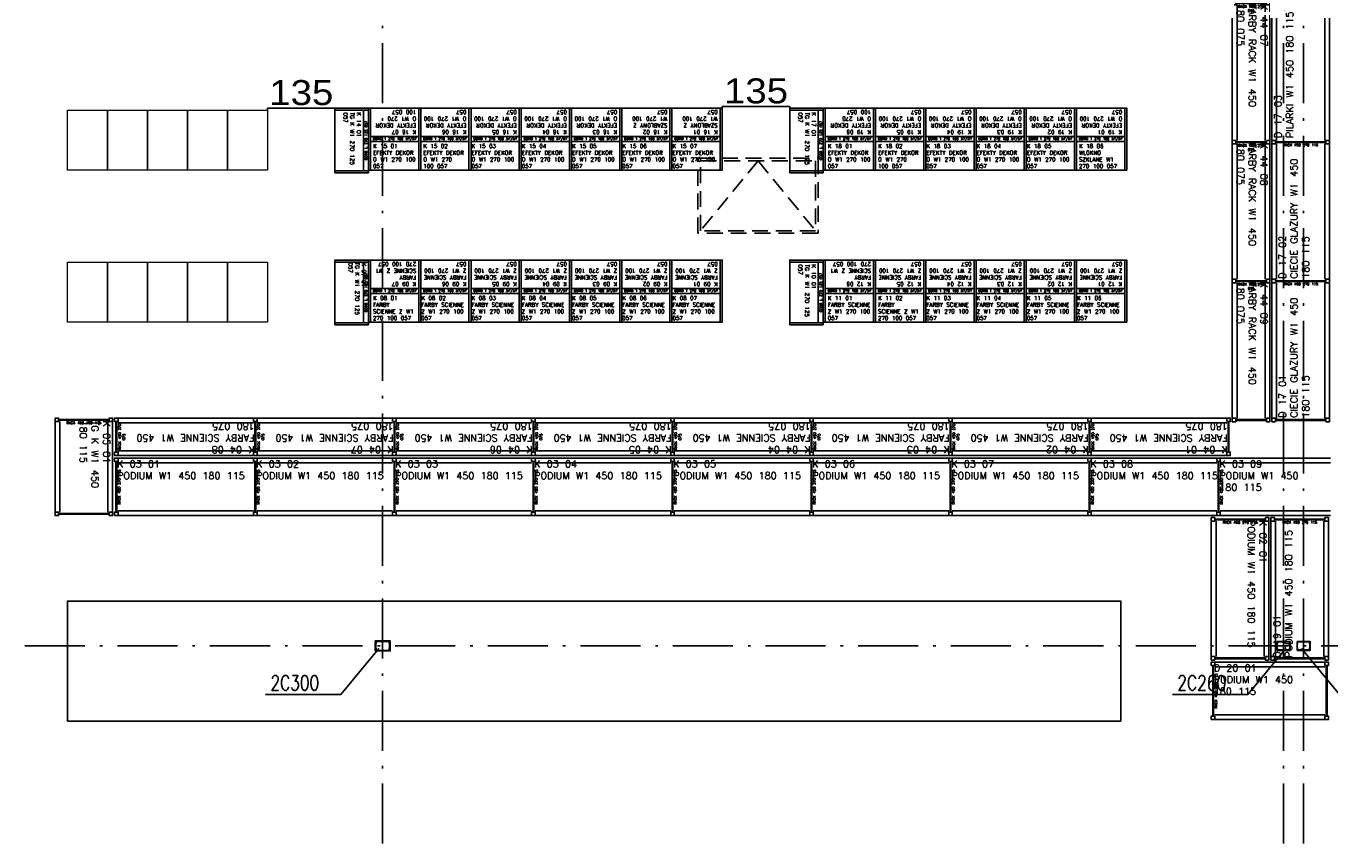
# Model space of a CAD drawing. Extents: x 153948 to 285449, y -89387 to -60195.
# Tile 31 of 101: x 251608 to 254213, y -84272 to -82640. Entities that reach past the tile are written whole.
import ezdxf

# ---------------------------------------------------------------- set-up
doc = ezdxf.new("R2010")
doc.units = 0
doc.header["$LTSCALE"] = 100
doc.header["$MEASUREMENT"] = 0
doc.header["$PDMODE"] = 1
doc.linetypes.add('ACAD_ISO10W100', pattern=[18.5, 12, -3, 0.5, -3])
doc.linetypes.add('HIDDEN2', pattern=[4.7625, 3.175, -1.5875])
doc.layers.get('0').update_dxf_attribs({"linetype": 'CONTINUOUS'})
doc.layers.get('DEFPOINTS').update_dxf_attribs({"linetype": 'CONTINUOUS'})
for name, color, linetype in [('1', 2, 'CONTINUOUS'), ('K-STA', 2, 'CONTINUOUS'), ('OSIE', 8, 'ACAD_ISO10W100'), ('R140', 2, 'CONTINUOUS'), ('RS Minimasa VBA', 7, 'CONTINUOUS'), ('RS REGAŁY', 7, 'CONTINUOUS'), ('TEXT', 11, 'CONTINUOUS'), ('ŚWIETLIK', 2, 'CONTINUOUS')]:
    doc.layers.add(name, color=color, linetype=linetype)
doc.layers.add('RAK 140', color=2, linetype='CONTINUOUS', lineweight=9)
doc.styles.add('arial', font='arial.ttf', dxfattribs={"width": 1.1})
doc.styles.get("Standard").update_dxf_attribs({"font": 'txt.shx'})
doc.styles.add('TXT3', font='SIMPLEX.SHX', dxfattribs={"width": 0.75, "height": 40})
doc.dimstyles.new('srodek', dxfattribs={"dimscale": 100, "dimtxt": 0.5, "dimasz": 0.002, "dimexe": 0, "dimexo": 0, "dimgap": 0.05, "dimtad": 1, "dimjust": 2, "dimrnd": 0.5, "dimzin": 12, "dimtxsty": 'arial', "dimblk": 'ARCHTICK', "dimcen": 0.002, "dimclrt": 7, "dimazin": 0, "dimtfac": 1, "dimtix": 1, "dimtofl": 0, "dimtmove": 2, "dimatfit": 3, "dimldrblk": 'DOT', "dimfxl": 1, "dimtolj": 1, "dimtzin": 0, "dimarcsym": 0})

# ---------------------------------------------------------------- blocks, each defined once
blk = doc.blocks.new('SC300X2')
at = {"layer": '1'}
for points in [[(-15, 10), (-15, 0), (-13.8, 0), (-13.2, 8.1, -0.391021), (-12.2, 9), (12.2, 9, -0.391021), (13.2, 8.1), (13.8, 0), (15, 0), (15, 10)], [(-15, -10), (-15, 0), (-13.8, 0), (-13.2, -8.1, 0.391021), (-12.2, -9), (12.2, -9, 0.391021), (13.2, -8.1), (13.8, 0), (15, 0), (15, -10)]]:
    blk.add_lwpolyline(points, format="xyb", close=True, dxfattribs=at)
blk = doc.blocks.new('SC260X2')
at = {"layer": '1'}
for points in [[(-13, 9), (-13, 0), (-12.4, 0), (-12.1, 7, -0.401015), (-11.1, 7.9), (11.1, 7.9, -0.401015), (12.1, 7), (12.4, 0), (13, 0), (13, 9)], [(-13, -9), (-13, 0), (-12.4, 0), (-12.1, -7, 0.401015), (-11.1, -7.9), (11.1, -7.9, 0.401015), (12.1, -7), (12.4, 0), (13, 0), (13, -9)]]:
    blk.add_lwpolyline(points, format="xyb", close=True, dxfattribs=at)
blk = doc.blocks.new('RACK 450 270 115')
at = {"color": 1}
for p, q in [((2.75, 108), (2.75, 7)), ((4.25, 108), (4.25, 7)), ((7, 115), (277.8, 115)), ((7, 105.5), (277.8, 105.5)), ((7, 9.5), (277.8, 9.5)), ((7, 0), (277.8, 0))]:
    blk.add_line(p, q, dxfattribs=at)
for points in [[(0, 108), (7, 108), (7, 115), (0, 115)], [(0, 0), (7, 0), (7, 7), (0, 7)]]:
    blk.add_lwpolyline(points, close=True, dxfattribs=at)
at = {"color": 1, "insert": (9.25, 57.5), "char_height": 5, "width": 101, "attachment_point": 5, "rotation": 90}
blk.add_mtext('RACK 450 270 115', dxfattribs=at)
blk = doc.blocks.new('RACK 450 270 075')
at = {"color": 1}
for p, q in [((2.75, 68), (2.75, 7)), ((4.25, 68), (4.25, 7)), ((7, 75), (277.8, 75)), ((7, 65.5), (277.8, 65.5)), ((7, 9.5), (277.8, 9.5)), ((7, 0), (277.8, 0))]:
    blk.add_line(p, q, dxfattribs=at)
for points in [[(0, 68), (7, 68), (7, 75), (0, 75)], [(0, 0), (7, 0), (7, 7), (0, 7)]]:
    blk.add_lwpolyline(points, close=True, dxfattribs=at)
at = {"color": 1, "insert": (14.25, 37.5), "char_height": 5, "width": 61, "attachment_point": 5, "rotation": 90}
blk.add_mtext('RACK 450 270 075', dxfattribs=at)
blk = doc.blocks.new('NOGA RACK 450 007 115')
at = {"color": 1}
for p, q in [((2.75, 108), (2.75, 7)), ((4.25, 108), (4.25, 7))]:
    blk.add_line(p, q, dxfattribs=at)
for points in [[(0, 108), (7, 108), (7, 115), (0, 115)], [(0, 0), (7, 0), (7, 7), (0, 7)]]:
    blk.add_lwpolyline(points, close=True, dxfattribs=at)
blk = doc.blocks.new('RACK 450 180 115')
at = {"color": 1}
for p, q in [((2.75, 108), (2.75, 7)), ((4.25, 108), (4.25, 7)), ((7, 115), (187.8, 115)), ((7, 105.5), (187.8, 105.5)), ((7, 9.5), (187.8, 9.5)), ((7, 0), (187.8, 0))]:
    blk.add_line(p, q, dxfattribs=at)
for points in [[(0, 108), (7, 108), (7, 115), (0, 115)], [(0, 0), (7, 0), (7, 7), (0, 7)]]:
    blk.add_lwpolyline(points, close=True, dxfattribs=at)
at = {"color": 1, "insert": (9.25, 57.5), "char_height": 5, "width": 101, "attachment_point": 5, "rotation": 90}
blk.add_mtext('RACK 450 180 115', dxfattribs=at)
blk = doc.blocks.new('NOGA RACK 450 007 075')
at = {"color": 1}
for p, q in [((2.8, 68), (2.8, 7)), ((4.2, 68), (4.2, 7))]:
    blk.add_line(p, q, dxfattribs=at)
for points in [[(0, 68), (7, 68), (7, 75), (0, 75)], [(0, 0), (7, 0), (7, 7), (0, 7)]]:
    blk.add_lwpolyline(points, close=True, dxfattribs=at)
blk = doc.blocks.new('GOND T 270 100 57_57')
at = {"color": 5}
for points in [[(0, 0), (4, 0), (4, 124), (0, 124)], [(4, 124), (100.4, 124), (100.4, 67), (4, 67)], [(4, 57), (100.4, 57), (100.4, 67), (4, 67)], [(4, 57), (100.4, 57), (100.4, 0), (4, 0)]]:
    blk.add_lwpolyline(points, close=True, dxfattribs=at)
at = {"color": 5, "insert": (52.2, 62), "char_height": 5, "width": 96.4, "attachment_point": 5}
blk.add_mtext('GOND T 270 100 57/57', dxfattribs=at)
blk = doc.blocks.new('NOGA GOND T 270 004 57_57')
at = {"color": 5}
blk.add_lwpolyline([(0, 0), (4, 0), (4, 124), (0, 124)], close=True, dxfattribs=at)
blk = doc.blocks.new('NOGA GOND L 270 004 057')
at = {"color": 5}
blk.add_lwpolyline([(0, 0), (4, 0), (4, 67), (0, 67)], close=True, dxfattribs=at)
blk = doc.blocks.new('GOND L 270 125 057')
at = {"color": 5}
for points in [[(0, 0), (4, 0), (4, 67), (0, 67)], [(4, 67), (125.4, 67), (125.4, 10), (4, 10)], [(4, 0), (125.4, 0), (125.4, 10), (4, 10)]]:
    blk.add_lwpolyline(points, close=True, dxfattribs=at)
at = {"color": 5, "insert": (64.7, 5), "char_height": 5, "width": 121.4, "attachment_point": 5}
blk.add_mtext('GOND L 270 125 057', dxfattribs=at)
blk = doc.blocks.new('_ARCHTICK')
at = {"color": 0, "linetype": 'ByBlock', "const_width": 0.15}
blk.add_lwpolyline([(-0.5, -0.5), (0.5, 0.5)], dxfattribs=at)
blk = doc.blocks.new('*D761')
at = {"color": 0, "lineweight": -2, "transparency": 16777216}
for p, q in [((252998.9, -82804.1), (252998.9, -82800.7)), ((252998.9, -82800.7), (253133.8, -82800.7)), ((253133.8, -82804.1), (253133.8, -82800.7))]:
    blk.add_line(p, q, dxfattribs=at)
at = {"layer": 'DEFPOINTS', "color": 0, "transparency": 16777216}
for p in [(252998.9, -82804.1), (253133.8, -82800.7), (253133.8, -82804.1)]:
    blk.add_point(p, dxfattribs=at)
at = {"color": 0, "lineweight": -2, "transparency": 16777216, "xscale": 0.2, "yscale": 0.2, "zscale": 0.2, "rotation": 180}
blk.add_blockref('_ARCHTICK', (252998.9, -82800.7), dxfattribs=at)
at = {"color": 0, "lineweight": -2, "transparency": 16777216, "xscale": 0.2, "yscale": 0.2, "zscale": 0.2}
blk.add_blockref('_ARCHTICK', (253133.8, -82800.7), dxfattribs=at)
at = {"color": 7, "transparency": 16777216, "insert": (253066.4, -82770.1), "char_height": 50, "attachment_point": 5, "style": 'arial'}
blk.add_mtext('\\A1;135', dxfattribs=at)
blk = doc.blocks.new('_Dot')
at = {"color": 0, "linetype": 'ByBlock', "lineweight": -2}
blk.add_line((-0.5, 0), (-1, 0), dxfattribs=at)
at = {"color": 0, "linetype": 'ByBlock', "const_width": 0.5}
blk.add_lwpolyline([(-0.25, 0, 1), (0.25, 0, 1)], format="xyb", close=True, dxfattribs=at)
blk = doc.blocks.new('*D816')
at = {"color": 0, "lineweight": -2, "transparency": 16777216}
for p, q in [((252090.5, -82808.1), (252090.5, -82804.1)), ((252090.5, -82804.1), (252225.1, -82804.1))]:
    blk.add_line(p, q, dxfattribs=at)
at = {"layer": 'DEFPOINTS', "color": 0, "transparency": 16777216}
for p in [(252090.5, -82808.1), (252225.1, -82804.1), (252225.1, -82804.1)]:
    blk.add_point(p, dxfattribs=at)
at = {"color": 0, "lineweight": -2, "transparency": 16777216, "xscale": 0.2, "yscale": 0.2, "zscale": 0.2, "rotation": 180}
blk.add_blockref('_ARCHTICK', (252090.5, -82804.1), dxfattribs=at)
at = {"color": 0, "lineweight": -2, "transparency": 16777216, "xscale": 0.2, "yscale": 0.2, "zscale": 0.2}
blk.add_blockref('_ARCHTICK', (252225.1, -82804.1), dxfattribs=at)
at = {"color": 7, "transparency": 16777216, "insert": (252157.8, -82773.5), "char_height": 50, "attachment_point": 5, "style": 'arial'}
blk.add_mtext('\\A1;135', dxfattribs=at)
blk = doc.blocks.new('RACK 450 250 115')
at = {"color": 1}
for p, q in [((2.75, 108), (2.75, 7)), ((4.25, 108), (4.25, 7)), ((7, 115), (257.8, 115)), ((7, 105.5), (257.8, 105.5)), ((7, 9.5), (257.8, 9.5)), ((7, 0), (257.8, 0))]:
    blk.add_line(p, q, dxfattribs=at)
for points in [[(0, 108), (7, 108), (7, 115), (0, 115)], [(0, 0), (7, 0), (7, 7), (0, 7)]]:
    blk.add_lwpolyline(points, close=True, dxfattribs=at)
at = {"color": 1, "insert": (9.25, 57.5), "char_height": 5, "width": 101, "attachment_point": 5, "rotation": 90}
blk.add_mtext('RACK 450 250 115', dxfattribs=at)
blk = doc.blocks.new('RACK 450 220 115')
at = {"color": 1}
for p, q in [((2.75, 108), (2.75, 7)), ((4.25, 108), (4.25, 7)), ((7, 115), (227, 115)), ((7, 105.5), (227, 105.5)), ((7, 9.5), (227, 9.5)), ((7, 0), (227, 0))]:
    blk.add_line(p, q, dxfattribs=at)
for points in [[(0, 108), (7, 108), (7, 115), (0, 115)], [(0, 0), (7, 0), (7, 7), (0, 7)]]:
    blk.add_lwpolyline(points, close=True, dxfattribs=at)
at = {"color": 1, "insert": (9.25, 57.5), "char_height": 5, "width": 101, "attachment_point": 5, "rotation": 90}
blk.add_mtext('RACK 450 220 115', dxfattribs=at)

msp = doc.modelspace()

# ---------------------------------------------------------------- linework, layer by layer
at = {"layer": 'OSIE', "ltscale": 0.1}
for p, q in [((252320.4, -86679.55), (252320.4, -72442.49)), ((254120.4, -86679.55), (254120.4, -73374.65)), ((254160.4, -86679.55), (254160.4, -73374.65)), ((247720.4, -83879.55), (263229.19, -83879.55))]:
    msp.add_line(p, q, dxfattribs=at)
at = {"layer": 'OSIE', "ltscale": 0.5}
for p, q in [((254120.4, -83892.33), (254120.4, -83855.71)), ((254120.4, -83892.33), (254120.4, -83855.71)), ((254160.4, -83892.33), (254160.4, -83855.71)), ((254160.4, -83892.33), (254160.4, -83855.71))]:
    msp.add_line(p, q, dxfattribs=at)
at = {"layer": 'R140', "lineweight": -3}
msp.add_lwpolyline([(251690.48, -84029.93), (253795.12, -84029.93), (253795.12, -83789.93), (251690.48, -83789.93)], close=True, dxfattribs=at)
at = {"layer": 'RAK 140'}
for points in [[(251770.48, -82928.07), (251690.48, -82928.07), (251690.48, -82808.07), (251770.48, -82808.07)], [(251770.48, -82928.07), (251690.48, -82928.07), (251690.48, -82808.07), (251770.48, -82808.07)], [(251850.48, -82928.07), (251770.48, -82928.07), (251770.48, -82808.07), (251850.48, -82808.07)], [(251930.48, -82928.07), (251850.48, -82928.07), (251850.48, -82808.07), (251930.48, -82808.07)], [(252010.48, -82928.07), (251930.48, -82928.07), (251930.48, -82808.07), (252010.48, -82808.07)], [(252090.48, -82928.07), (252010.48, -82928.07), (252010.48, -82808.07), (252090.48, -82808.07)], [(251770.48, -83232.07), (251690.48, -83232.07), (251690.48, -83112.07), (251770.48, -83112.07)], [(251770.48, -83232.07), (251690.48, -83232.07), (251690.48, -83112.07), (251770.48, -83112.07)], [(251850.48, -83232.07), (251770.48, -83232.07), (251770.48, -83112.07), (251850.48, -83112.07)], [(251930.48, -83232.07), (251850.48, -83232.07), (251850.48, -83112.07), (251930.48, -83112.07)], [(252010.48, -83232.07), (251930.48, -83232.07), (251930.48, -83112.07), (252010.48, -83112.07)], [(252090.48, -83232.07), (252010.48, -83232.07), (252010.48, -83112.07), (252090.48, -83112.07)]]:
    msp.add_lwpolyline(points, close=True, dxfattribs=at)
at = {"layer": 'TEXT'}
for p, q in [((252237.03, -83976.45), (252312.9, -83884.55)), ((254049.17, -83976.45), (254125.04, -83884.55)), ((254232.53, -83976.45), (254156.65, -83884.55)), ((252086.36, -83976.45), (252237.03, -83976.45)), ((253898.5, -83976.45), (254049.17, -83976.45))]:
    msp.add_line(p, q, dxfattribs=at)
at = {"layer": 'ŚWIETLIK', "linetype": 'HIDDEN2', "ltscale": 0.1}
for q in [(252955.4, -83049.55), (253185.4, -83049.55)]:
    msp.add_line((253070.4, -82909.55), q, dxfattribs=at)
for points in [[(252950.4, -82904.55), (253190.4, -82904.55), (253190.4, -83054.55), (252950.4, -83054.55)], [(252955.4, -82909.55), (253185.4, -82909.55), (253185.4, -83049.55), (252955.4, -83049.55)]]:
    msp.add_lwpolyline(points, close=True, dxfattribs=at)

# ---------------------------------------------------------------- block references
at = {"layer": 'K-STA', "ltscale": 0.5}
for name, p in [('SC300X2', (252320.4, -83879.55)), ('SC260X2', (254120.4, -83879.55)), ('SC260X2', (254160.4, -83879.55))]:
    msp.add_blockref(name, p, dxfattribs=at)
at = {"layer": 'RS REGAŁY'}
for name, p, rotation in [('RACK 450 270 075', (254018.12, -82590.93), 270), ('RACK 450 270 115', (254097.12, -82590.93), 270), ('NOGA GOND L 270 004 057', (252292.11, -82808.07), 90), ('GOND L 270 125 057', (252292.11, -82933.47), 90), ('NOGA GOND L 270 004 057', (253200.81, -82808.07), 90), ('GOND L 270 125 057', (253200.81, -82933.47), 90), ('RACK 450 270 075', (254018.12, -82868.73), 270), ('RACK 450 270 115', (254097.12, -82868.73), 270), ('NOGA GOND L 270 004 057', (252292.11, -83112.07), 90), ('GOND L 270 125 057', (252292.11, -83237.47), 90), ('NOGA GOND L 270 004 057', (253200.81, -83112.07), 90), ('GOND L 270 125 057', (253200.81, -83237.47), 90), ('RACK 450 270 075', (254018.12, -83146.53), 270), ('RACK 450 270 115', (254097.12, -83146.53), 270), ('RACK 450 180 115', (251665.72, -83424.13), 270), ('NOGA RACK 450 007 075', (254093.12, -83431.33), 90), ('NOGA RACK 450 007 115', (254097.12, -83424.33), 270), ('NOGA RACK 450 007 115', (251665.72, -83611.93), 270), ('RACK 450 270 115', (253976.12, -83623.13), 270), ('RACK 450 270 115', (254095.12, -83623.13), 270), ('NOGA RACK 450 007 115', (253976.12, -83900.93), 270), ('NOGA RACK 450 007 115', (254095.12, -83900.93), 270)]:
    msp.add_blockref(name, p, dxfattribs=dict(at, rotation=rotation))
for name, p in [('GOND T 270 100 57_57', (252292.11, -82928.07)), ('GOND T 270 100 57_57', (252392.51, -82928.07)), ('GOND T 270 100 57_57', (252492.91, -82928.07)), ('GOND T 270 100 57_57', (252593.31, -82928.07)), ('GOND T 270 100 57_57', (252693.71, -82928.07)), ('GOND T 270 100 57_57', (252794.11, -82928.07)), ('GOND T 270 100 57_57', (252894.51, -82928.07)), ('NOGA GOND T 270 004 57_57', (252994.91, -82928.07)), ('GOND T 270 100 57_57', (253200.81, -82928.07)), ('GOND T 270 100 57_57', (253301.21, -82928.07)), ('GOND T 270 100 57_57', (253401.61, -82928.07)), ('GOND T 270 100 57_57', (253502.01, -82928.07)), ('GOND T 270 100 57_57', (253602.41, -82928.07)), ('GOND T 270 100 57_57', (253702.81, -82928.07)), ('NOGA GOND T 270 004 57_57', (253803.21, -82928.07)), ('GOND T 270 100 57_57', (252292.11, -83232.07)), ('GOND T 270 100 57_57', (252392.51, -83232.07)), ('GOND T 270 100 57_57', (252492.91, -83232.07)), ('GOND T 270 100 57_57', (252593.31, -83232.07)), ('GOND T 270 100 57_57', (252693.71, -83232.07)), ('GOND T 270 100 57_57', (252794.11, -83232.07)), ('GOND T 270 100 57_57', (252894.51, -83232.07)), ('NOGA GOND T 270 004 57_57', (252994.91, -83232.07)), ('GOND T 270 100 57_57', (253200.81, -83232.07)), ('GOND T 270 100 57_57', (253301.21, -83232.07)), ('GOND T 270 100 57_57', (253401.61, -83232.07)), ('GOND T 270 100 57_57', (253502.01, -83232.07)), ('GOND T 270 100 57_57', (253602.41, -83232.07)), ('GOND T 270 100 57_57', (253702.81, -83232.07)), ('NOGA GOND T 270 004 57_57', (253803.21, -83232.07)), ('RACK 450 270 075', (251784.72, -83499.13)), ('RACK 450 270 075', (252062.52, -83499.13)), ('RACK 450 270 075', (252340.32, -83499.13)), ('RACK 450 270 075', (252618.12, -83499.13)), ('RACK 450 270 075', (252895.92, -83499.13)), ('RACK 450 270 075', (253173.72, -83499.13)), ('RACK 450 270 075', (253451.52, -83499.13)), ('RACK 450 270 075', (253729.32, -83499.13)), ('NOGA RACK 450 007 075', (254007.12, -83499.13)), ('RACK 450 270 115', (251784.72, -83619.13)), ('RACK 450 270 115', (252062.52, -83619.13)), ('RACK 450 270 115', (252340.32, -83619.13)), ('RACK 450 270 115', (252618.12, -83619.13)), ('RACK 450 270 115', (252895.92, -83619.13)), ('RACK 450 270 115', (253173.72, -83619.13)), ('RACK 450 270 115', (253451.52, -83619.13)), ('RACK 450 250 115', (253729.32, -83619.13)), ('RACK 450 220 115', (253987.12, -83619.13)), ('RACK 450 220 115', (253976.12, -84026.93)), ('NOGA RACK 450 007 115', (254203.12, -84026.93))]:
    msp.add_blockref(name, p, dxfattribs=at)

# ---------------------------------------------------------------- texts
at = {"layer": 'RS Minimasa VBA', "attachment_point": 1}
for s, insert, char_height, width, rotation in [('K 44 07^M^JFARBY RACK W1 450 180 075', (254088.12, -82595.93), 14, 272.8, 270), ('D 17 03^M^JPILARKI W1 450 180 115', (254102.12, -82863.73), 14, 272.8, 90), ('K 14 01^M^JTG K W1 270 125 057', (252277.11, -82813.07), 8, 116.4, 270), ('K 17 01^M^JTG K W1 270 125 057', (253185.81, -82813.07), 8, 116.4, 270), ('K 16 07^M^JEFEKTY DEKOR O W1 270 100 057', (252387.51, -82856.07), 8, 91.4, 180), ('K 16 06^M^JEFEKTY DEKOR O W1 270 100 057', (252487.91, -82856.07), 8, 95.4, 180), ('K 16 05^M^JEFEKTY DEKOR O W1 270 100 057', (252588.31, -82856.07), 8, 95.4, 180), ('K 16 04^M^JEFEKTY DEKOR O W1 270 100 057', (252688.71, -82856.07), 8, 95.4, 180), ('K 16 03^M^JEFEKTY DEKOR O W1 270 100 057', (252789.11, -82856.07), 8, 95.4, 180), ('K 16 02^M^JSZABLONY Z W1 270 100 057', (252889.51, -82856.07), 8, 95.4, 180), ('K 16 01^M^JSZABLONY Z W1 270 100 057', (252989.91, -82856.07), 8, 95.4, 180), ('K 19 06^M^JEFEKTY DEKOR O W1 270 100 057', (253296.21, -82856.07), 8, 91.4, 180), ('K 19 05^M^JEFEKTY DEKOR O W1 270 100 057', (253396.61, -82856.07), 8, 95.4, 180), ('K 19 04^M^JEFEKTY DEKOR O W1 270 100 057', (253497.01, -82856.07), 8, 95.4, 180), ('K 19 03^M^JEFEKTY DEKOR O W1 270 100 057', (253597.41, -82856.07), 8, 95.4, 180), ('K 19 02^M^JEFEKTY DEKOR O W1 270 100 057', (253697.81, -82856.07), 8, 95.4, 180), ('K 19 01^M^JEFEKTY DEKOR O W1 270 100 057', (253798.21, -82856.07), 8, 95.4, 180), ('K 44 08^M^JFARBY RACK W1 450 180 075', (254088.12, -82873.73), 14, 272.8, 270), ('D 17 02^M^JCIECIE GLAZURY W1 450 180 115', (254110.93, -83145.13), 14, 273, 90), ('K 07 01^M^JTG K W1 270 125 057', (252287.11, -83113.07), 8, 119, 270), ('K 09 07^M^JFARBY SCIENNE Z W1 270 100 057', (252387.51, -83160.07), 8, 91.4, 180), ('K 09 06^M^JFARBY SCIENNE Z W1 270 100 057', (252487.91, -83160.07), 8, 95.4, 180), ('K 09 05^M^JFARBY SCIENNE Z W1 270 100 057', (252588.31, -83160.07), 8, 95.4, 180), ('K 09 04^M^JFARBY SCIENNE Z W1 270 100 057', (252688.71, -83160.07), 8, 95.4, 180), ('K 09 03^M^JFARBY SCIENNE Z W1 270 100 057', (252789.11, -83160.07), 8, 95.4, 180), ('K 09 02^M^JFARBY SCIENNE Z W1 270 100 057', (252889.51, -83160.07), 8, 95.4, 180), ('K 09 01^M^JFARBY SCIENNE Z W1 270 100 057', (252989.91, -83160.07), 8, 95.4, 180), ('K 10 01^M^JTG K W1 270 125 057', (253185.81, -83117.07), 8, 116.4, 270), ('K 12 06^M^JFARBY SCIENNE Z W1 270 100 057', (253296.21, -83160.07), 8, 91.4, 180), ('K 12 05^M^JFARBY SCIENNE Z W1 270 100 057', (253396.61, -83160.07), 8, 95.4, 180), ('K 12 04^M^JFARBY SCIENNE Z W1 270 100 057', (253497.01, -83160.07), 8, 95.4, 180), ('K 12 03^M^JFARBY SCIENNE Z W1 270 100 057', (253597.41, -83160.07), 8, 95.4, 180), ('K 12 02^M^JFARBY SCIENNE Z W1 270 100 057', (253697.81, -83160.07), 8, 95.4, 180), ('K 12 01^M^JFARBY SCIENNE Z W1 270 100 057', (253798.21, -83160.07), 8, 95.4, 180), ('K 44 09^M^JFARBY RACK W1 450 180 075', (254088.12, -83151.53), 14, 272.8, 270), ('D 17 01^M^JCIECIE GLAZURY W1 450 180 115', (254110.93, -83423.13), 14, 273, 90), ('K 05 01^M^JTG K W1 450 180 115', (251775.72, -83429.13), 14, 189.8, 270), ('K 04 08^M^JFARBY SCIENNE W1 450 180 075', (252064.52, -83494.13), 14, 272.8, 180), ('K 04 07^M^JFARBY SCIENNE W1 450 180 075', (252342.32, -83494.13), 14, 272.8, 180), ('K 04 06^M^JFARBY SCIENNE W1 450 180 075', (252620.12, -83494.13), 14, 272.8, 180), ('K 04 05^M^JFARBY SCIENNE W1 450 180 075', (252897.92, -83494.13), 14, 272.8, 180), ('K 04 04^M^JFARBY SCIENNE W1 450 180 075', (253175.72, -83494.13), 14, 272.8, 180), ('K 04 03^M^JFARBY SCIENNE W1 450 180 075', (253453.52, -83494.13), 14, 272.8, 180), ('K 04 02^M^JFARBY SCIENNE W1 450 180 075', (253731.32, -83494.13), 14, 272.8, 180), ('K 04 01^M^JFARBY SCIENNE W1 450 180 075', (254009.12, -83494.13), 14, 272.8, 180), ('K 02 01^M^JPODIUM W1 450 180 115', (254086.12, -83628.13), 14, 272.8, 270), ('D 19 01^M^JPODIUM W1 450 180 115', (254100.12, -83902.93), 14, 272.8, 90)]:
    msp.add_mtext(s, dxfattribs=dict(at, insert=insert, char_height=char_height, width=width, rotation=rotation))
for s, insert, char_height, width in [('K 15 01^M^JEFEKTY DEKOR O W1 270 100 057', (252301.11, -82876.07), 8, 95.4), ('K 15 02^M^JEFEKTY DEKOR O W1 270 100 057', (252401.51, -82876.07), 8, 91.4), ('K 15 03^M^JEFEKTY DEKOR O W1 270 100 057', (252497.91, -82876.07), 8, 95.4), ('K 15 04^M^JEFEKTY DEKOR O W1 270 100 057', (252598.31, -82876.07), 8, 95.4), ('K 15 05^M^JEFEKTY DEKOR O W1 270 100 057', (252698.71, -82876.07), 8, 95.4), ('K 15 06^M^JEFEKTY DEKOR O W1 270 100 057', (252799.11, -82876.07), 8, 95.4), ('K 15 07^M^JEFEKTY DEKOR O W1 270 100 057', (252899.51, -82876.07), 8, 95.4), ('K 18 01^M^JEFEKTY DEKOR O W1 270 100 057', (253209.81, -82876.07), 8, 95.4), ('K 18 02^M^JEFEKTY DEKOR O W1 270 100 057', (253310.21, -82876.07), 8, 91.4), ('K 18 03^M^JEFEKTY DEKOR O W1 270 100 057', (253406.61, -82876.07), 8, 95.4), ('K 18 04^M^JEFEKTY DEKOR O W1 270 100 057', (253507.01, -82876.07), 8, 95.4), ('K 18 05^M^JEFEKTY DEKOR O W1 270 100 057', (253607.41, -82876.07), 8, 95.4), ('K 18 06^M^JWLOKNO SZKLANE W1 270 100 057', (253711.81, -82876.07), 8, 91.4), ('K 08 01^M^JFARBY SCIENNE Z W1 270 100 057', (252301.11, -83180.07), 8, 91.4), ('K 08 02^M^JFARBY SCIENNE Z W1 270 100 057', (252397.51, -83180.07), 8, 95.4), ('K 08 03^M^JFARBY SCIENNE Z W1 270 100 057', (252497.91, -83180.07), 8, 95.4), ('K 08 04^M^JFARBY SCIENNE Z W1 270 100 057', (252598.31, -83180.07), 8, 95.4), ('K 08 05^M^JFARBY SCIENNE Z W1 270 100 057', (252698.71, -83180.07), 8, 95.4), ('K 08 06^M^JFARBY SCIENNE Z W1 270 100 057', (252799.11, -83180.07), 8, 95.4), ('K 08 07^M^JFARBY SCIENNE Z W1 270 100 057', (252899.51, -83180.07), 8, 95.4), ('K 11 01^M^JFARBY SCIENNE Z W1 270 100 057', (253209.81, -83180.07), 8, 95.4), ('K 11 02^M^JFARBY SCIENNE Z W1 270 100 057', (253310.21, -83180.07), 8, 91.4), ('K 11 03^M^JFARBY SCIENNE Z W1 270 100 057', (253406.61, -83180.07), 8, 95.4), ('K 11 04^M^JFARBY SCIENNE Z W1 270 100 057', (253507.01, -83180.07), 8, 95.4), ('K 11 05^M^JFARBY SCIENNE Z W1 270 100 057', (253607.41, -83180.07), 8, 95.4), ('K 11 06^M^JFARBY SCIENNE Z W1 270 100 057', (253707.81, -83180.07), 8, 95.4), ('K 03 01^M^JPODIUM W1 450 180 115', (251789.72, -83509.13), 14, 272.8), ('K 03 02^M^JPODIUM W1 450 180 115', (252067.52, -83509.13), 14, 272.8), ('K 03 03^M^JPODIUM W1 450 180 115', (252345.32, -83509.13), 14, 272.8), ('K 03 04^M^JPODIUM W1 450 180 115', (252623.12, -83509.13), 14, 272.8), ('K 03 05^M^JPODIUM W1 450 180 115', (252900.92, -83509.13), 14, 272.8), ('K 03 06^M^JPODIUM W1 450 180 115', (253178.72, -83509.13), 14, 272.8), ('K 03 07^M^JPODIUM W1 450 180 115', (253456.52, -83509.13), 14, 272.8), ('K 03 08^M^JPODIUM W1 450 180 115', (253734.32, -83509.13), 14, 252.8), ('K 03 09^M^JPODIUM W1 450 180 115', (253992.12, -83509.13), 14, 222), ('D 20 01^M^JPODIUM W1 450 180 115', (253981.12, -83916.93), 14, 222)]:
    msp.add_mtext(s, dxfattribs=dict(at, insert=insert, char_height=char_height, width=width))
at = {"layer": 'TEXT', "style": 'TXT3', "width": 0.75}
for s, p in [('2C300', (252096.2, -83968.45)), ('2C260', (253908.34, -83968.45))]:
    msp.add_text(s, height=30, dxfattribs=at).set_placement(p)

# ---------------------------------------------------------------- dimensions: what is measured, and where the dimension line sits
for base, p1, p2, picture, middle in [((252225.11, -82804.07), (252090.48, -82808.07), (252225.11, -82804.07), '*D816', (252157.79, -82773.53)), ((253133.81, -82800.69), (252998.91, -82804.07), (253133.81, -82804.07), '*D761', (253066.36, -82770.15))]:
    dim = msp.add_linear_dim(base=base, p1=p1, p2=p2, dimstyle='srodek', override={"dimdec": 0, "dimrnd": 0, "dimtdec": 0, "dimfxl": 24, "dimfxlon": 1})
    dim.commit()
    dim.dimension.update_dxf_attribs({"geometry": picture, "text_midpoint": middle})

doc.saveas('drawing.dxf')
